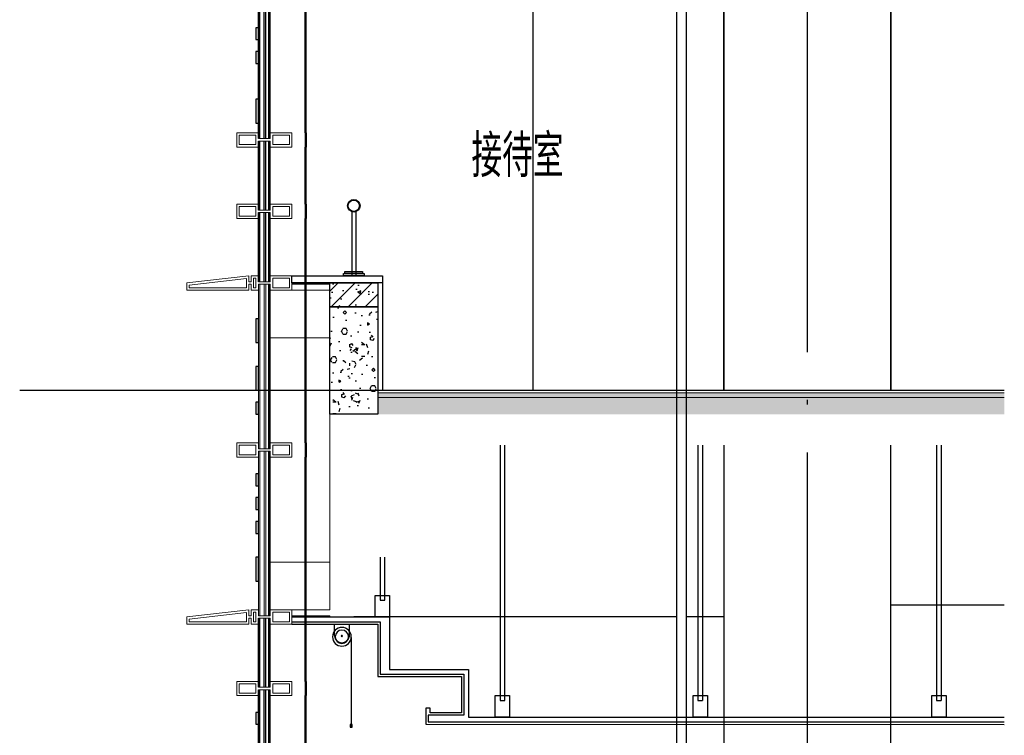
# Model space of a CAD drawing. Extents: x 1147314 to 1218578, y -272074 to -241968.
# Tile 15 of 47: x 1153362 to 1157487, y -251658 to -248658. Entities that reach past the tile are written whole.
import ezdxf

# ---------------------------------------------------------------- set-up
doc = ezdxf.new("R2010")
doc.units = 0
doc.header["$LTSCALE"] = 1000
doc.header["$MEASUREMENT"] = 0
doc.linetypes.add('230303生产综合楼-平面图_t8$0$DOTE', pattern=[2.42, 2, -0.2, 0.02, -0.2])
for name, color, linetype in [('A-DOOR-FIRE', 4, 'Continuous'), ('A-SECT-SURF', 6, 'Continuous'), ('A-看线', 115, 'Continuous'), ('DIM_SYMB', 3, 'Continuous'), ('DOTE', 1, 'Continuous'), ('FF-窗帘-JYZS', 8, 'Continuous'), ('LY_MC_section A', 140, 'Continuous'), ('PUB_HATCH', 8, 'Continuous'), ('PUB_TEXT', 7, 'Continuous'), ('SURFACE', 6, 'Continuous'), ('WALL', 255, 'Continuous'), ('吊顶', 183, 'Continuous'), ('墙身抹灰', 6, 'Continuous')]:
    doc.layers.add(name, color=color, linetype=linetype)
for name, color, linetype, lineweight in [('A-WALL-INSL', 241, 'Continuous', 0), ('WALL-CURT-GLAZ', 120, 'Continuous', 0), ('WALL-CURT-METL', 211, 'Continuous', 0), ('墙身分层线', 253, 'Continuous', 18)]:
    doc.layers.add(name, color=color, linetype=linetype, lineweight=lineweight)
doc.styles.add('_TCH_DIM', font='SIMPLEX', dxfattribs={"bigfont": 'GBCBIG'})

# ---------------------------------------------------------------- blocks, each defined once
blk = doc.blocks.new('A$C38d1714a')
at = {"layer": 'A-WALL-INSL'}
blk.add_lwpolyline([(0, 0), (250, 0), (250, -200), (0, -200)], close=True, dxfattribs=at)
blk = doc.blocks.new('A$C37e4a2ef')
at = {"layer": 'A-看线'}
for points in [[(196, -60), (196, 0)], [(200, -60), (200, 0)]]:
    blk.add_lwpolyline(points, dxfattribs=at)
at = {"layer": 'WALL-CURT-METL'}
for points in [[(140, -60), (50, -60), (50, -35), (0, -35), (0, -60), (-30, -60), (-30, -35), (-40, -35), (-40, -60), (-300, -60), (-300, -30), (-40, 0), (-40, -25), (-30, -25), (-30, 0), (0, 0), (0, -25), (50, -25), (50, 0), (140, 0)], [(-50, -50), (-50, -11.2), (-290, -38.9), (-290, -50)], [(-20, -10), (-10, -10), (-10, -50), (-20, -50)], [(130, -25), (130, -10), (60, -10), (60, -50), (130, -50)]]:
    blk.add_lwpolyline(points, close=True, dxfattribs=at)
blk = doc.blocks.new('A$C42b86bd6')
at = {"layer": 'A-看线'}
for points in [[(286, 0), (286, -60)], [(290, 0), (290, -60)]]:
    blk.add_lwpolyline(points, dxfattribs=at)
at = {"layer": 'WALL-CURT-METL'}
for points in [[(230, -60), (230, 0), (140, 0), (140, -25), (90, -25), (90, 0), (0, 0), (0, -60), (90, -60), (90, -35), (140, -35), (140, -60)], [(80, -25), (80, -10), (10, -10), (10, -50), (80, -50)], [(220, -50), (220, -10), (150, -10), (150, -35), (150, -50)]]:
    blk.add_lwpolyline(points, close=True, dxfattribs=at)
blk = doc.blocks.new('A$C827e71c0')
at = {"layer": 'A-DOOR-FIRE'}
blk.add_blockref('A$C42b86bd6', (-90, 0), dxfattribs=at)
blk = doc.blocks.new('A$Cb5ae1680')
at = {"layer": 'A-看线'}
for points in [[(44, 0), (44, 690)], [(50, 0), (50, 690)], [(196, 25), (196, 665)], [(200, 25), (200, 665)]]:
    blk.add_lwpolyline(points, dxfattribs=at)
at = {"layer": 'LY_MC_section A'}
for points in [[(0, 0), (0, 690)], [(6, 0), (6, 690)], [(25, 0), (25, 690)], [(31, 0), (31, 690)]]:
    blk.add_lwpolyline(points, dxfattribs=at)
blk = doc.blocks.new('A$C071d96ed')
at = {"layer": 'A-看线'}
for points in [[(44, -690), (44, 0)], [(50, -690), (50, 0)], [(196, -665), (196, -25)], [(200, -665), (200, -25)]]:
    blk.add_lwpolyline(points, dxfattribs=at)
at = {"layer": 'WALL-CURT-GLAZ'}
for p, q in [((0, -690), (0, 0)), ((6, -690), (6, 0)), ((25, -690), (25, 0)), ((31, -690), (31, 0))]:
    blk.add_line(p, q, dxfattribs=at)
blk = doc.blocks.new('A$Ca8bf0082')
at = {"layer": 'FF-窗帘-JYZS'}
blk.add_line((-7.2, -55.8), (-7.2, -424.9), dxfattribs=at)
for points in [[(0, -1.6), (64, -1.6), (64, 0), (0, 0)], [(-11.6, -420.7), (-2.8, -420.7), (-2.8, -432.6), (-11.6, -432.6)], [(-9.6, -422.7), (-4.8, -422.7), (-4.8, -430.6), (-9.6, -430.6)]]:
    blk.add_lwpolyline(points, close=True, dxfattribs=at)
blk.add_lwpolyline([(64, -1.6), (64, -44.8), (63.2, -51.2, -0.871795), (0.8, -51.2), (0, -44.8), (0, -1.6)], format="xyb", dxfattribs=at)
for centre, radius in [((32, -53.2), 39.2), ((32, -53.2), 28), ((32.4, -50.1), 2.73), ((-7.2, -424.9), 1.2)]:
    blk.add_circle(centre, radius, dxfattribs=at)
blk = doc.blocks.new('fr')
at = {"layer": '吊顶'}
for p, q in [((1156202.9, -256841.7), (1156202.9, -257911.6)), ((1156202.9, -256841.7), (1156202.9, -257911.6)), ((1156222.9, -256841.7), (1156222.9, -257911.6)), ((1156222.9, -256841.7), (1156222.9, -257911.6)), ((1157202.9, -256841.7), (1157202.9, -257911.6)), ((1157222.9, -256841.7), (1157222.9, -257911.6)), ((1155374.1, -257911.6), (1155394.1, -257911.6)), ((1156202.9, -257911.6), (1156222.9, -257911.6)), ((1156202.9, -257911.6), (1156222.9, -257911.6)), ((1156202.9, -257911.6), (1156222.9, -257911.6)), ((1156202.9, -257911.6), (1156222.9, -257911.6)), ((1157202.9, -257911.6), (1157222.9, -257911.6)), ((1157202.9, -257911.6), (1157222.9, -257911.6))]:
    blk.add_line(p, q, dxfattribs=at)
for points in [[(1155374.1, -256841.7), (1155374.1, -257911.6), (1155394.1, -257911.6), (1155394.1, -256841.7)], [(1154871.6, -257311.7), (1154871.6, -257491.6), (1154891.6, -257491.6), (1154891.6, -257311.7)], [(1154501.6, -257561.6), (1154911.6, -257561.6), (1154911.6, -257781.6), (1155242.6, -257781.6), (1155242.6, -257981.6), (1157487, -257981.6)], [(1154501.6, -257581.6), (1154872.6, -257581.6), (1154872.6, -257801.6), (1155222.6, -257801.6), (1155222.6, -257973.6), (1155072.6, -257973.6), (1155072.6, -258001.6), (1157487, -258001.6)], [(1154501.6, -257591.6), (1154862.6, -257591.6), (1154862.6, -257811.6), (1155212.6, -257811.6), (1155212.6, -257963.6), (1155081.6, -257963.6), (1155081.6, -257943.6), (1155062.6, -257943.6), (1155062.6, -258011.6), (1157487, -258012.3)]]:
    blk.add_lwpolyline(points, dxfattribs=at)
for points in [[(1154851.6, -257471.6), (1154911.6, -257471.6), (1154911.6, -257561.6), (1154851.6, -257561.6)], [(1155354.1, -257891.6), (1155414.1, -257891.6), (1155414.1, -257981.6), (1155354.1, -257981.6)], [(1156182.9, -257891.6), (1156242.9, -257891.6), (1156242.9, -257981.6), (1156182.9, -257981.6)], [(1156182.9, -257891.6), (1156242.9, -257891.6), (1156242.9, -257981.6), (1156182.9, -257981.6)], [(1157182.9, -257891.6), (1157242.9, -257891.6), (1157242.9, -257981.6), (1157182.9, -257981.6)]]:
    blk.add_lwpolyline(points, close=True, dxfattribs=at)
at = {"layer": 'FF-窗帘-JYZS', "xscale": -1}
blk.add_blockref('A$Ca8bf0082', (1154743.6, -257591.6), dxfattribs=at)

msp = doc.modelspace()

# ---------------------------------------------------------------- hatches: boundary and pattern name
at = {"layer": 'PUB_HATCH'}
h = msp.add_hatch(dxfattribs=at)
h.set_pattern_fill('钢筋混凝土', color=256, scale=20, style=0)
h.set_pattern_definition([(45, (-1050735.197, 119806.666), (-35.3553391, 35.3553391), []), (50, (-1050735.2, 119806.67), (143.4520365, -12.550427), [15, -165]), (355, (-1050735.2, 119806.67), (-27.750267, 150.438427), [12, -132]), (100.4514, (-1050723.24, 119805.62), (115.701876, 137.887908), [12.748038, -140.228422]), (46.1842, (-1050735.2, 119846.67), (213.44821, -33.103803), [22.5, -247.5]), (96.6356, (-1050717.4, 119843.9), (186.932541, 194.823574), [19.122058, -210.3426]), (351.1842, (-1050735.2, 119846.67), (186.93239, 194.82372), [18, -198]), (21, (-1050715.2, 119836.67), (119.3814104, -80.523778), [15, -165]), (326, (-1050715.2, 119836.67), (48.663066, 145.030009), [12, -132]), (71.4514, (-1050705.25, 119829.96), (168.044526, 64.506099), [12.748038, -140.228422]), (37.5, (-1050735.2, 119806.666), (2.4319711, 66.5787708), [0, -130.4, 0, -134, 0, -132.5]), (7.5, (-1050735.2, 119806.666), (52.6139075, 78.8823424), [0, -76.4, 0, -127.4, 0, -50.5]), (327.5, (-1050779.8, 119806.666), (106.7644872, -4.5109743), [0, -50, 0, -156, 0, -207]), (317.5, (-1050799.8, 119806.67), (116.637234, 20.0209965), [0, -65, 0, -103.6, 0, -147])])
h.paths.add_polyline_path([(1154661.6, -249761.6), (1154861.6, -249761.6), (1154861.6, -249861.6), (1154661.6, -249861.6)])
h = msp.add_hatch(dxfattribs=at)
h.set_pattern_fill('加气混凝土', color=256, scale=20, style=0)
h.set_pattern_definition([(0, (-1050664.4, 119733.47), (120, 240), [0, -240]), (0, (-1050804.8, 119701.07), (120, 240), [0, -240]), (0, (-1050726.8, 119698.67), (120, 240), [0, -240]), (0, (-1050641.6, 119769.47), (120, 240), [0, -240]), (0, (-1050741.2, 119686.67), (120, 240), [0, -240]), (0, (-1050617.6, 119920.67), (120, 240), [0, -240]), (0, (-1050690.8, 119901.47), (120, 240), [0, -240]), (0, (-1050652.4, 119871.47), (120, 240), [0, -240]), (0, (-1050848, 119866.67), (120, 240), [0, -240]), (0, (-1050730.4, 119855.87), (120, 240), [0, -240]), (0, (-1050776, 119794.67), (120, 240), [0, -240]), (0, (-1050773.6, 119704.67), (120, 240), [0, -240]), (0, (-1050683.6, 119695.07), (120, 240), [0, -240]), (0, (-1050617.6, 119800.67), (120, 240), [0, -240]), (0, (-1050842, 119763.47), (120, 240), [0, -240]), (0, (-1050821.6, 119804.27), (120, 240), [0, -240]), (0, (-1050728, 119787.47), (120, 240), [0, -240]), (0, (-1050761.6, 119752.67), (120, 240), [0, -240]), (0, (-1050780.8, 119831.87), (120, 240), [0, -240]), (0, (-1050750.8, 119921.87), (120, 240), [0, -240]), (0, (-1050832.4, 119713.07), (120, 240), [0, -240]), (0, (-1050700.4, 119872.67), (120, 240), [0, -240]), (0, (-1050812, 119876.27), (120, 240), [0, -240]), (0, (-1050831.2, 119907.47), (120, 240), [0, -240]), (130.601294, (-1050632.34, 119845.523), (-599.99999337, 720.00000315), [10.536622, -4414.8444]), (18.4349488, (-1050649.483, 119850.095), (599.9999978, 239.9999982), [10.842096, -1507.05116]), (90, (-1050649.48, 119839.81), (120, 240), [10.285714, -469.71426]), (161.565051, (-1050639.197, 119836.38), (-600.000003, 239.9999821), [10.842096, -1507.05116]), (53.1301023, (-1050639.197, 119836.38), (120.0000002, 239.9999999), [11.428572, -1188.5714]), (135, (-1050630.055, 119714.095), (-120.0000145, 239.9999838), [9.697464, -669.12504]), (45, (-1050643.77, 119714.095), (119.9999992, 239.999999), [9.697464, -669.12504]), (135, (-1050636.91, 119707.24), (-120.0000145, 239.9999838), [9.697464, -669.12504]), (45, (-1050636.91, 119707.24), (119.9999992, 239.999999), [9.697464, -669.12504]), (116.565051, (-1050745.48, 119875.24), (-2e-05, 479.999987), [12.77753, -255.5506]), (180, (-1050751.2, 119886.67), (-120, 240), [13.714286, -226.2857]), (63.434949, (-1050770.63, 119875.24), (1e-06, 479.999998), [12.77753, -255.5506]), (116.565051, (-1050764.91, 119863.8), (-2e-05, 479.999987), [12.77753, -255.5506]), (0, (-1050764.9, 119863.8), (120, 240), [13.714286, -226.2857]), (63.434949, (-1050751.2, 119863.8), (1e-06, 479.999998), [12.77753, -255.5506]), (107.102728, (-1050655.1975, 119794.095), (-359.999986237, 1200.000001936), [15.544538, -6513.161]), (143.972626, (-1050659.769, 119808.952), (-2279.9999711, 1679.9999981), [15.544538, -3248.808]), (180, (-1050672.34, 119818.1), (-120, 240), [14.857142, -225.14284]), (36.0273733, (-1050699.769, 119808.952), (2279.99998315, 1679.99998189), [15.544538, -3248.808]), (71.5650511, (-1050704.34, 119795.238), (360.00000185, 1199.99999793), [14.456126, -1503.43712]), (107.102728, (-1050699.769, 119780.38), (-359.999986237, 1200.000001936), [15.544538, -6513.161]), (143.972626, (-1050687.197, 119771.238), (-2279.9999711, 1679.9999981), [15.544538, -3248.808]), (0, (-1050687.2, 119771.24), (120, 240), [14.857142, -225.14284]), (36.0273733, (-1050672.34, 119771.238), (2279.99998315, 1679.99998189), [15.544538, -3248.808]), (71.5650511, (-1050659.77, 119780.38), (360.00000185, 1199.99999793), [14.456126, -1503.43712]), (150.255118, (-1050652.912, 119906.095), (-360.00000085, 239.99999703), [9.214008, -1925.72784]), (90, (-1050660.91, 119901.52), (120, 240), [9.142858, -470.8571]), (29.7448813, (-1050660.912, 119901.523), (360.0000002, 239.99999888), [9.214008, -1925.72784]), (116.565051, (-1050708.91, 119735.8), (-2e-05, 479.999987), [12.77753, -255.5506]), (168.690067, (-1050714.626, 119747.238), (-1080.0000008, 239.99999398), [11.654902, -2435.8742]), (41.1859251, (-1050735.197, 119741.523), (2999.999981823, 2639.999976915), [12.148738, -5090.3208]), (90, (-1050735.2, 119730.1), (120, 240), [11.428572, -468.5714]), (138.814074, (-1050726.055, 119722.095), (-2999.999946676, 2640.000016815), [12.148738, -5090.3208]), (16.6992442, (-1050726.055, 119722.095), (3959.999970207, 1199.99998743), [11.93178, -4999.415]), (60.9453959, (-1050714.626, 119725.523), (119.99999968, 239.99999788), [11.766434, -4930.1358]), (109.983106, (-1050809.483, 119836.38), (-600.00000226, 1679.999995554), [13.3768, -5604.879]), (155.556045, (-1050814.055, 119848.952), (-1560.000005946, 719.99998504), [13.809194, -5786.0526]), (24.4439547, (-1050839.197, 119848.952), (1560.00000078, 719.999996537), [13.809194, -5786.0526]), (70.0168934, (-1050843.769, 119836.38), (600.00000181, 1679.99999583), [13.3768, -5604.879]), (109.983106, (-1050839.197, 119823.809), (-600.00000226, 1679.999995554), [13.3768, -5604.879]), (160.016893, (-1050826.626, 119819.238), (-600.00000035, 239.99998907), [13.3768, -2795.751]), (19.9831065, (-1050826.626, 119819.238), (599.9999967, 239.99999962), [13.3768, -2795.751]), (70.0168934, (-1050814.055, 119823.809), (600.00000181, 1679.99999583), [13.3768, -5604.879]), (122.005383, (-1050720.34, 119814.666), (-120.0000161, 239.99998775), [10.781693, -2253.3736]), (18.4349488, (-1050736.34, 119820.38), (599.9999978, 239.9999982), [10.842096, -1507.05116]), (90, (-1050736.34, 119810.1), (120, 240), [10.285714, -469.71426]), (161.565051, (-1050726.055, 119806.666), (-600.000003, 239.9999821), [10.842096, -1507.05116]), (54.4623222, (-1050726.055, 119806.666), (839.99999878, 1199.9999982), [9.831228, -4119.2846]), (116.565051, (-1050790.05, 119756.38), (-2e-05, 479.999987), [12.77753, -255.5506]), (180, (-1050795.77, 119767.8), (-120, 240), [12.571428, -227.42856]), (59.0362434, (-1050815.197, 119756.38), (120.0000004, 239.99999884), [13.32789, -2785.5288]), (120.963756, (-1050808.34, 119744.952), (-120.0000164, 239.99998898), [13.32789, -2785.5288]), (0, (-1050808.34, 119744.95), (120, 240), [12.571428, -227.42856]), (63.434949, (-1050795.77, 119744.95), (1e-06, 479.999998), [12.77753, -255.5506])])
h.paths.add_polyline_path([(1154661.6, -249861.6), (1154861.6, -249861.6), (1154861.6, -250311.6), (1154661.6, -250311.6)])

# ---------------------------------------------------------------- linework, layer by layer
at = {"layer": 'A-WALL-INSL'}
for points in [[(1154661.6, -250211.6), (1154661.6, -249991.6), (1154561.6, -249991.6), (1154561.6, -250211.6)], [(1154561.6, -250211.6), (1154561.6, -250931.6), (1154661.6, -250931.6), (1154661.6, -250211.6)]]:
    msp.add_lwpolyline(points, dxfattribs=at)
at = {"layer": 'A-看线'}
for p, q in [((1156311.6, -250211.6), (1156311.6, -247341.6)), ((1156311.6, -247341.6), (1156311.6, -250211.6)), ((1157011.6, -247341.6), (1157011.6, -250211.6)), ((1157011.6, -250211.6), (1157011.6, -247341.6)), ((1156311.6, -250441.6), (1156311.6, -253211.6)), ((1157011.6, -253211.6), (1157011.6, -250441.6))]:
    msp.add_line(p, q, dxfattribs=at)
for points in [[(1155511.6, -248061.6), (1155511.6, -250211.6)], [(1154405.6, -249456.6), (1154405.6, -249166.6)], [(1154411.6, -249456.6), (1154411.6, -249166.6)], [(1154557.6, -249431.6), (1154557.6, -249191.6)], [(1154561.6, -249431.6), (1154561.6, -249191.6)], [(1154405.6, -249756.6), (1154405.6, -249466.6)], [(1154411.6, -249756.6), (1154411.6, -249466.6)], [(1154557.6, -249731.6), (1154557.6, -249491.6)], [(1154561.6, -249731.6), (1154561.6, -249491.6)], [(1154405.6, -250211.6), (1154405.6, -249766.6)], [(1154411.6, -250211.6), (1154411.6, -249766.6)], [(1154557.6, -250211.6), (1154557.6, -249791.6)], [(1154561.6, -250211.6), (1154561.6, -249791.6)], [(1154405.6, -250456.6), (1154405.6, -250211.6)], [(1154411.6, -250456.6), (1154411.6, -250211.6)], [(1154557.6, -250431.6), (1154557.6, -250211.6)], [(1154561.6, -250431.6), (1154561.6, -250211.6)], [(1157487, -251111.6), (1157011.6, -251111.6)], [(1154405.6, -251456.6), (1154405.6, -251166.6)], [(1154411.6, -251456.6), (1154411.6, -251166.6)], [(1154557.6, -251431.6), (1154557.6, -251191.6)], [(1154561.6, -251431.6), (1154561.6, -251191.6)], [(1156311.6, -251161.6), (1154761.6, -251161.6)]]:
    msp.add_lwpolyline(points, dxfattribs=at)
at = {"layer": 'DOTE', "linetype": '230303生产综合楼-平面图_t8$0$DOTE'}
for p, q in [((1156661.6, -243211.6), (1156661.6, -270831.8)), ((1153361.6, -250211.6), (1157487, -250211.6)), ((1153361.6, -250211.6), (1157487, -250211.6))]:
    msp.add_line(p, q, dxfattribs=at)
at = {"layer": 'LY_MC_section A', "color": 41}
for points in [[(1154361.6, -248691.6), (1154351.6, -248691.6), (1154351.6, -248741.6), (1154361.6, -248741.6)], [(1154361.6, -248791.6), (1154351.6, -248791.6), (1154351.6, -248841.6), (1154361.6, -248841.6)], [(1154361.6, -248991.6), (1154351.6, -248991.6), (1154351.6, -249091.6), (1154361.6, -249091.6)], [(1154361.6, -249911.6), (1154351.6, -249911.6), (1154351.6, -250011.6), (1154361.6, -250011.6)], [(1154361.6, -250111.6), (1154351.6, -250111.6), (1154351.6, -250211.6), (1154361.6, -250211.6)], [(1154361.6, -250261.6), (1154351.6, -250261.6), (1154351.6, -250311.6), (1154361.6, -250311.6)], [(1154361.6, -250561.6), (1154351.6, -250561.6), (1154351.6, -250611.6), (1154361.6, -250611.6)], [(1154361.6, -250661.6), (1154351.6, -250661.6), (1154351.6, -250711.6), (1154361.6, -250711.6)], [(1154361.6, -250761.6), (1154351.6, -250761.6), (1154351.6, -250811.6), (1154361.6, -250811.6)], [(1154361.6, -250911.6), (1154351.6, -250911.6), (1154351.6, -251011.6), (1154361.6, -251011.6)], [(1154361.6, -251561.6), (1154351.6, -251561.6), (1154351.6, -251611.6), (1154361.6, -251611.6)]]:
    msp.add_lwpolyline(points, close=True, dxfattribs=at)
at = {"layer": 'LY_MC_section A'}
for points in [[(1154361.6, -249456.6), (1154361.6, -249166.6)], [(1154367.6, -249456.6), (1154367.6, -249166.6)], [(1154386.6, -249456.6), (1154386.6, -249166.6)], [(1154392.6, -249456.6), (1154392.6, -249166.6)], [(1154361.6, -249756.6), (1154361.6, -249466.6)], [(1154367.6, -249756.6), (1154367.6, -249466.6)], [(1154386.6, -249756.6), (1154386.6, -249466.6)], [(1154392.6, -249756.6), (1154392.6, -249466.6)], [(1154361.6, -251456.6), (1154361.6, -251166.6)], [(1154367.6, -251456.6), (1154367.6, -251166.6)], [(1154386.6, -251456.6), (1154386.6, -251166.6)], [(1154392.6, -251456.6), (1154392.6, -251166.6)]]:
    msp.add_lwpolyline(points, dxfattribs=at)
at = {"layer": 'WALL'}
for points in [[(1154661.6, -249761.6), (1154861.6, -249761.6), (1154861.6, -249861.6), (1154661.6, -249861.6)], [(1154661.6, -249861.6), (1154861.6, -249861.6), (1154861.6, -250311.6), (1154661.6, -250311.6)]]:
    msp.add_lwpolyline(points, close=True, dxfattribs=at)
at = {"layer": 'WALL-CURT-GLAZ'}
for p, q in [((1154361.6, -250211.6), (1154361.6, -249766.6)), ((1154367.6, -250211.6), (1154367.6, -249766.6)), ((1154386.6, -250211.6), (1154386.6, -249766.6)), ((1154392.6, -250211.6), (1154392.6, -249766.6)), ((1154361.6, -250456.6), (1154361.6, -250211.6)), ((1154367.6, -250456.6), (1154367.6, -250211.6)), ((1154386.6, -250456.6), (1154386.6, -250211.6)), ((1154392.6, -250456.6), (1154392.6, -250211.6))]:
    msp.add_line(p, q, dxfattribs=at)
for points in [[(1154501.6, -249761.6), (1154661.6, -249761.6), (1154661.6, -249766.6), (1154501.6, -249766.6)], [(1154501.6, -251156.6), (1154661.6, -251156.6), (1154661.6, -251161.6), (1154501.6, -251161.6)]]:
    msp.add_lwpolyline(points, close=True, dxfattribs=at)
at = {"layer": '吊顶'}
for points in [[(1154752.6, -249463), (1154752.6, -249731.6)], [(1154770.6, -249463), (1154770.6, -249731.6)]]:
    msp.add_lwpolyline(points, dxfattribs=at)
for points in [[(1154805, -249731.6), (1154718.2, -249731.6), (1154718.2, -249722.3), (1154805, -249722.3)], [(1154798.6, -249722.3), (1154723.7, -249722.3), (1154723.7, -249713.1), (1154798.6, -249713.1)]]:
    msp.add_lwpolyline(points, close=True, dxfattribs=at)
for radius in [26.5, 23.5]:
    msp.add_circle((1154761.6, -249438.1), radius, dxfattribs=at)
at = {"layer": '墙身抹灰'}
msp.add_lwpolyline([(1154501.6, -249731.6), (1154881.6, -249731.6), (1154881.6, -249761.6), (1154501.6, -249761.6)], close=True, dxfattribs=at)
for points in [[(1154501.6, -249761.6), (1154861.6, -249761.6), (1154861.6, -250211.6)], [(1154881.6, -249761.6), (1154881.6, -249761.6), (1154881.6, -250211.6)]]:
    msp.add_lwpolyline(points, dxfattribs=at)

# ---------------------------------------------------------------- block references
at = {"layer": 'A-DOOR-FIRE'}
for name, p in [('A$C37e4a2ef', (1154361.6, -249731.6)), ('A$C37e4a2ef', (1154361.6, -249731.6)), ('A$C827e71c0', (1154361.6, -250431.6)), ('A$C37e4a2ef', (1154361.6, -251131.6)), ('A$C42b86bd6', (1154271.6, -251431.6))]:
    msp.add_blockref(name, p, dxfattribs=at)
at = {"layer": 'LY_MC_section A'}
for p in [(1154271.6, -249131.6), (1154271.6, -249431.6)]:
    msp.add_blockref('A$C42b86bd6', p, dxfattribs=at)
at = {"layer": 'SURFACE'}
for name, p in [('A$Cb5ae1680', (1154361.6, -249156.6)), ('A$C38d1714a', (1154411.6, -249791.6)), ('A$C071d96ed', (1154361.6, -250466.6)), ('A$C38d1714a', (1154411.6, -250931.6)), ('A$Cb5ae1680', (1154361.6, -252156.6))]:
    msp.add_blockref(name, p, dxfattribs=at)

# ---------------------------------------------------------------- texts
at = {"layer": 'PUB_TEXT', "style": '_TCH_DIM'}
msp.add_text('接待室', height=178.72, dxfattribs=at).set_placement((1155254.4, -249317.9))

# ---------------------------------------------------------------- next in the draw order: wipeouts: each hides what was drawn before it
msp.add_wipeout([(1156153.6, -243211.6), (1156153.6, -270625.8), (1156113.6, -270625.8), (1156113.6, -243211.6)]).dxf.layer = 'DIM_SYMB'

# ---------------------------------------------------------------- next in the draw order: hatches: boundary and pattern name
at = {"layer": 'PUB_HATCH'}
h = msp.add_hatch(dxfattribs=at)
h.set_pattern_fill('加气混凝土', color=256, scale=10, style=0)
h.set_pattern_definition([(0, (3504.62, -29705.65), (60, 120), [0, -120]), (0, (3434.42, -29721.85), (60, 120), [0, -120]), (0, (3473.42, -29723.05), (60, 120), [0, -120]), (0, (3516.02, -29687.65), (60, 120), [0, -120]), (0, (3466.22, -29729.05), (60, 120), [0, -120]), (0, (3528.02, -29612.05), (60, 120), [0, -120]), (0, (3491.42, -29621.65), (60, 120), [0, -120]), (0, (3510.62, -29636.65), (60, 120), [0, -120]), (0, (3412.82, -29639.05), (60, 120), [0, -120]), (0, (3471.62, -29644.45), (60, 120), [0, -120]), (0, (3448.82, -29675.05), (60, 120), [0, -120]), (0, (3450.02, -29720.05), (60, 120), [0, -120]), (0, (3495.02, -29724.85), (60, 120), [0, -120]), (0, (3528.02, -29672.05), (60, 120), [0, -120]), (0, (3415.82, -29690.65), (60, 120), [0, -120]), (0, (3426.02, -29670.25), (60, 120), [0, -120]), (0, (3472.82, -29678.65), (60, 120), [0, -120]), (0, (3456.02, -29696.05), (60, 120), [0, -120]), (0, (3446.42, -29656.45), (60, 120), [0, -120]), (0, (3461.42, -29611.45), (60, 120), [0, -120]), (0, (3420.62, -29715.85), (60, 120), [0, -120]), (0, (3486.62, -29636.05), (60, 120), [0, -120]), (0, (3430.82, -29634.25), (60, 120), [0, -120]), (0, (3421.22, -29618.65), (60, 120), [0, -120]), (130.601294, (3520.65, -29649.6225), (-299.999996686, 360.000001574), [5.268311, -2207.4222]), (18.4349488, (3512.078, -29647.337), (299.9999989, 119.9999991), [5.421048, -753.52558]), (90, (3512.08, -29652.48), (60, 120), [5.142857, -234.85713]), (161.565051, (3517.221, -29654.194), (-300.0000015, 119.99999105), [5.421048, -753.52558]), (53.1301023, (3517.22, -29654.194), (60.0000001, 119.99999994), [5.714286, -594.2857]), (135, (3521.793, -29715.337), (-60.0000073, 119.9999919), [4.848732, -334.56252]), (45, (3514.935, -29715.337), (59.9999996, 119.9999995), [4.848732, -334.56252]), (135, (3518.364, -29718.765), (-60.0000073, 119.9999919), [4.848732, -334.56252]), (45, (3518.364, -29718.765), (59.9999996, 119.9999995), [4.848732, -334.56252]), (116.565051, (3464.08, -29634.77), (-1e-05, 239.999993), [6.388765, -127.7753]), (180, (3461.22, -29629.05), (-60, 120), [6.857143, -113.14285]), (63.434949, (3451.51, -29634.77), (5e-07, 239.999999), [6.388765, -127.7753]), (116.565051, (3454.36, -29640.48), (-1e-05, 239.999993), [6.388765, -127.7753]), (0, (3454.36, -29640.48), (60, 120), [6.857143, -113.14285]), (63.434949, (3461.22, -29640.48), (5e-07, 239.999999), [6.388765, -127.7753]), (107.102728, (3509.221, -29675.337), (-179.999993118, 600.000000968), [7.772269, -3256.5805]), (143.972626, (3506.935, -29667.908), (-1139.99998555, 839.99999905), [7.772269, -1624.404]), (180, (3500.65, -29663.34), (-60, 120), [7.428571, -112.57142]), (36.0273733, (3486.935, -29667.908), (1139.999991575, 839.999990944), [7.772269, -1624.404]), (71.5650511, (3484.65, -29674.765), (180.00000092, 599.99999897), [7.228063, -751.71856]), (107.102728, (3486.9354, -29682.194), (-179.999993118, 600.000000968), [7.772269, -3256.5805]), (143.972626, (3493.221, -29686.765), (-1139.99998555, 839.99999905), [7.772269, -1624.404]), (0, (3493.22, -29686.77), (60, 120), [7.428571, -112.57142]), (36.0273733, (3500.65, -29686.765), (1139.999991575, 839.999990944), [7.772269, -1624.404]), (71.5650511, (3506.935, -29682.194), (180.00000092, 599.99999897), [7.228063, -751.71856]), (150.255118, (3510.364, -29619.337), (-180.00000043, 119.99999851), [4.607004, -962.86392]), (90, (3506.364, -29621.62), (60, 120), [4.571429, -235.42855]), (29.7448813, (3506.364, -29621.623), (180.0000001, 119.99999944), [4.607004, -962.86392]), (116.565051, (3482.36, -29704.48), (-1e-05, 239.999993), [6.388765, -127.7753]), (168.690067, (3479.507, -29698.765), (-540.0000004, 119.99999699), [5.827451, -1217.9371]), (41.1859251, (3469.221, -29701.6225), (1499.999990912, 1319.999988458), [6.074369, -2545.1604]), (90, (3469.22, -29707.337), (60, 120), [5.714286, -234.2857]), (138.814074, (3473.7925, -29711.337), (-1499.999973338, 1320.000008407), [6.074369, -2545.1604]), (16.6992442, (3473.7925, -29711.337), (1979.999985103, 599.999993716), [5.96589, -2499.7075]), (60.9453959, (3479.507, -29709.6225), (59.99999984, 119.999998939), [5.883217, -2465.0679]), (109.983106, (3432.078, -29654.194), (-300.00000113, 839.999997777), [6.6884, -2802.4395]), (155.556045, (3429.7925, -29647.908), (-780.000002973, 359.99999252), [6.904597, -2893.0263]), (24.4439547, (3417.221, -29647.908), (780.00000039, 359.999998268), [6.904597, -2893.0263]), (70.0168934, (3414.9354, -29654.194), (300.000000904, 839.999997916), [6.6884, -2802.4395]), (109.983106, (3417.221, -29660.4797), (-300.00000113, 839.999997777), [6.6884, -2802.4395]), (160.016893, (3423.507, -29662.765), (-300.00000018, 119.99999453), [6.6884, -1397.8755]), (19.9831065, (3423.507, -29662.765), (299.99999835, 119.99999981), [6.6884, -1397.8755]), (70.0168934, (3429.7925, -29660.4797), (300.000000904, 839.999997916), [6.6884, -2802.4395]), (122.005383, (3476.65, -29665.051), (-60.00000805, 119.99999387), [5.390846, -1126.6868]), (18.4349488, (3468.65, -29662.194), (299.9999989, 119.9999991), [5.421048, -753.52558]), (90, (3468.65, -29667.337), (60, 120), [5.142857, -234.85713]), (161.565051, (3473.793, -29669.051), (-300.0000015, 119.99999105), [5.421048, -753.52558]), (54.4623222, (3473.7925, -29669.051), (419.99999939, 599.9999991), [4.915614, -2059.6423]), (116.565051, (3441.79, -29694.19), (-1e-05, 239.999993), [6.388765, -127.7753]), (180, (3438.94, -29688.48), (-60, 120), [6.285714, -113.71428]), (59.0362434, (3429.221, -29694.194), (60.000000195, 119.99999942), [6.663946, -1392.7644]), (120.963756, (3432.65, -29699.908), (-60.0000082, 119.99999449), [6.663946, -1392.7644]), (0, (3432.65, -29699.91), (60, 120), [6.285714, -113.71428]), (63.434949, (3438.94, -29699.91), (5e-07, 239.999999), [6.388765, -127.7753])])
h.paths.add_polyline_path([(1157487, -250311.6), (1157487, -250241.6), (1154861.6, -250241.6), (1154861.6, -250311.6)])
at = {"layer": '墙身分层线'}
h = msp.add_hatch(dxfattribs=at)
h.set_pattern_fill('混凝土', color=256, scale=10)
h.set_pattern_definition([(50, (3469.22, -29669.05), (71.7260183, -6.2752135), [7.5, -82.5]), (355, (3469.22, -29669.05), (-13.8751334, 75.2192134), [6, -66]), (100.4514, (3475.2, -29669.574), (57.850938, 68.9439542), [6.374019, -70.114211]), (46.1842, (3469.22, -29649.05), (106.724105, -16.5519014), [11.25, -123.75]), (96.6356, (3478.11, -29650.43), (93.466271, 97.411787), [9.561029, -105.1713]), (351.1842, (3469.22, -29649.05), (93.466195, 97.41186), [9, -99]), (21, (3479.22, -29654.05), (59.6907052, -40.261889), [7.5, -82.5]), (326, (3479.22, -29654.05), (24.331533, 72.5150045), [6, -66]), (71.4514, (3484.195, -29657.406), (84.022263, 32.2530497), [6.374019, -70.114211]), (37.5, (3469.22, -29669.05), (1.21598553, 33.2893854), [0, -65.2, 0, -67, 0, -66.25]), (7.5, (3469.22, -29669.05), (26.3069537, 39.4411712), [0, -38.2, 0, -63.7, 0, -25.25]), (327.5, (3446.92, -29669.05), (53.3822436, -2.2554872), [0, -25, 0, -78, 0, -103.5]), (317.5, (3436.92, -29669.05), (58.318617, 10.0104982), [0, -32.5, 0, -51.8, 0, -73.5])])
h.paths.add_polyline_path([(1157487, -250241.6), (1157487, -250221.6), (1154861.6, -250221.6), (1154861.6, -250241.6)])

# ---------------------------------------------------------------- next in the draw order: linework, layer by layer
at = {"layer": 'A-SECT-SURF'}
msp.add_lwpolyline([(1154861.6, -250211.6), (1157487, -250211.6)], dxfattribs=at)
msp.add_lwpolyline([(1154861.6, -250211.6), (1157487, -250211.6)], dxfattribs=at)
at = {"layer": 'DIM_SYMB'}
for points in [[(1156113.6, -243211.6), (1156113.6, -264911.5), (1156155.6, -264926.8), (1156071.6, -264941.6), (1156113.6, -264956.5), (1156113.6, -270625.8)], [(1156153.6, -243211.6), (1156153.6, -264911.5), (1156195.6, -264926.8), (1156111.6, -264941.6), (1156153.6, -264956.5), (1156153.6, -270625.8)]]:
    msp.add_lwpolyline(points, dxfattribs=at)
at = {"layer": '墙身分层线'}
for p, q in [((1157487, -250221.6), (1154861.6, -250221.6)), ((1157487, -250241.6), (1154861.6, -250241.6))]:
    msp.add_line(p, q, dxfattribs=at)

# ---------------------------------------------------------------- next in the draw order: block references
at = {"layer": 'FF-窗帘-JYZS'}
msp.add_blockref('fr', (0, 6400), dxfattribs=at)

doc.saveas('drawing.dxf')
